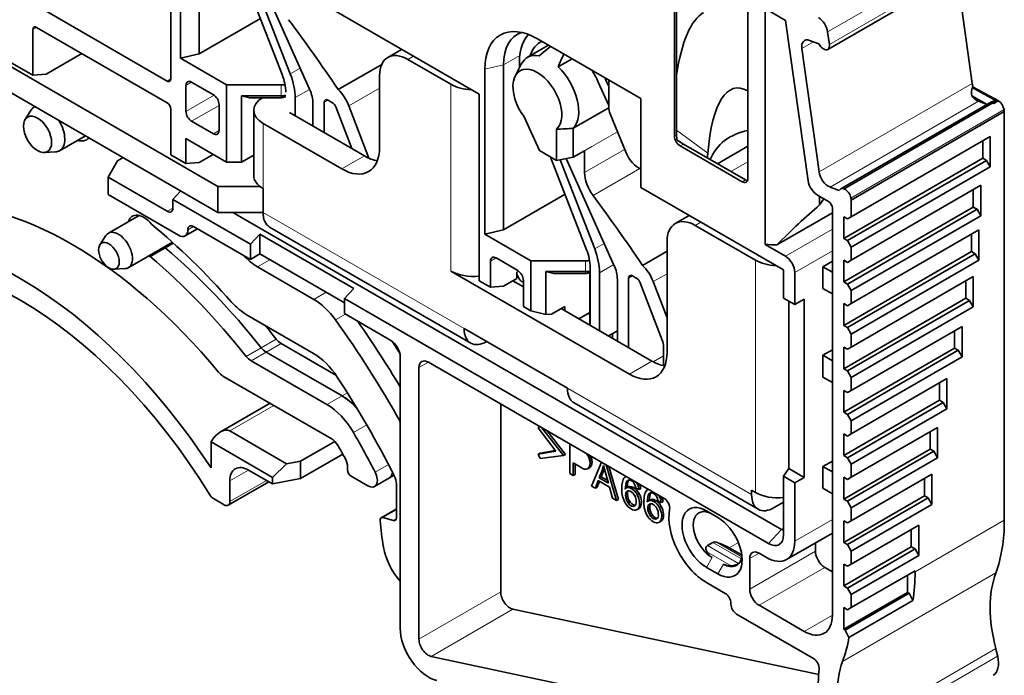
# Model space of a CAD drawing. Header units: millimetres. Extents: x 6 to 292, y 5 to 204.
# Tile 3 of 24: x 42 to 64, y 19 to 34. Entities that reach past the tile are written whole.
import ezdxf

# ---------------------------------------------------------------- set-up
doc = ezdxf.new("R2010")
doc.units = ezdxf.units.MM
doc.layers.add('可见', color=7, linetype='Continuous')
doc.layers.add('相切', color=7, linetype='Continuous')
doc.layers.add('尺寸层', color=5, linetype='Continuous', lineweight=13)

# ---------------------------------------------------------------- blocks, each defined once
blk = doc.blocks.new('SE4')
at = {"layer": '可见', "color": 7, "linetype": 'Continuous', "lineweight": 35}
for p, q in [((45.548, 33.275), (45.548, 36.998)), ((45.972, 33.373), (45.972, 37.096)), ((45.336, 36.778), (45.336, 32.81)), ((36.893, 35.871), (46.397, 30.385)), ((56.706, 31.517), (56.706, 35.821)), ((56.751, 31.543), (56.751, 35.847)), ((60.166, 33.476), (63.624, 35.472)), ((36.893, 35.284), (46.397, 29.797)), ((63.085, 35.161), (63.429, 32.707)), ((47.026, 35.018), (47.846, 32.906)), ((48.03, 32.922), (47.242, 34.952)), ((47.388, 34.98), (48.466, 32.576)), ((58.361, 34.866), (58.361, 30.562)), ((45.251, 32.761), (42.302, 34.463)), ((49.069, 34.328), (52.294, 32.467)), ((58.75, 29.075), (58.75, 34.396)), ((58.75, 34.396), (59.215, 34.128)), ((45.972, 33.373), (47.355, 34.171)), ((59.215, 34.128), (59.723, 30.51)), ((42.218, 32.895), (42.218, 33.924)), ((42.302, 33.973), (45.251, 32.271)), ((60.162, 33.869), (60.202, 33.585)), ((53.859, 33.571), (53.384, 33.297)), ((53.609, 33.716), (55.943, 32.369)), ((59.753, 33.678), (59.962, 33.6)), ((59.962, 33.6), (59.993, 33.558)), ((43.321, 33.385), (42.515, 32.92)), ((45.548, 33.275), (45.972, 33.373)), ((50.545, 33.476), (50.232, 33.295)), ((53.647, 33.333), (53.915, 33.546)), ((59.972, 30.711), (59.581, 33.493)), ((60.088, 33.478), (60.098, 33.474)), ((41.708, 33.189), (42.218, 32.895)), ((46.591, 32.673), (45.548, 33.275)), ((49.109, 32.569), (50.094, 33.137)), ((50.682, 33.251), (51.657, 32.687)), ((52.845, 29.405), (52.845, 33.128)), ((53.245, 33.145), (53.106, 32.871)), ((54.392, 33.264), (54.08, 33.083)), ((42.515, 32.92), (42.218, 32.895)), ((52.421, 29.307), (52.421, 33.03)), ((45.803, 32.736), (46.294, 32.452)), ((50.045, 31.266), (50.045, 32.883)), ((54.984, 32.739), (55.221, 32.211)), ((55.221, 32.638), (55.158, 32.779)), ((55.221, 32.167), (55.221, 32.785)), ((45.675, 32.075), (45.675, 32.663)), ((47.824, 32.673), (46.591, 32.673)), ((46.591, 30.934), (46.591, 32.673)), ((52.294, 32.467), (52.294, 28.254)), ((63.45, 32.626), (63.428, 32.614)), ((63.428, 32.614), (63.987, 32.305)), ((63.45, 32.626), (64.018, 32.312)), ((47.11, 32.385), (46.93, 32.428)), ((46.93, 30.934), (46.93, 32.428)), ((46.93, 32.428), (47.824, 32.428)), ((47.824, 32.385), (47.11, 32.385)), ((47.909, 32.405), (47.927, 32.416)), ((48.14, 31.975), (48.14, 32.386)), ((48.543, 32.251), (48.543, 31.742)), ((48.797, 31.595), (48.797, 32.281)), ((48.983, 32.272), (48.882, 32.33)), ((55.943, 32.369), (55.943, 30.36)), ((63.861, 32.289), (60.462, 30.327)), ((63.421, 32.424), (63.765, 32.234)), ((63.569, 32.306), (63.763, 32.233)), ((63.987, 32.305), (63.892, 32.261)), ((63.963, 32.311), (63.987, 32.305)), ((42.182, 32.108), (42.044, 31.896)), ((42.264, 32.183), (42.251, 32.175)), ((45.336, 32.124), (45.336, 31.095)), ((46.421, 32.232), (46.421, 31.644)), ((47.204, 32.099), (47.204, 30.63)), ((48.009, 32.05), (49.706, 31.07)), ((49.057, 32.179), (49.417, 31.237)), ((49.804, 31.02), (49.352, 32.202)), ((54.421, 31.696), (55.221, 32.158)), ((55.612, 31.139), (55.253, 32.02)), ((64.152, 32.071), (60.694, 30.075)), ((64.152, 32.071), (64.146, 32.116)), ((64.152, 32.071), (64.152, 22.848)), ((46.294, 31.571), (45.803, 31.854)), ((47.415, 31.805), (49.197, 30.777)), ((53.312, 31.953), (53.654, 31.192)), ((54.039, 30.969), (54.039, 31.671)), ((54.421, 31.696), (54.421, 31.043)), ((42.821, 31.188), (43.404, 31.525)), ((45.675, 31.462), (45.675, 30.899)), ((45.675, 31.462), (46.591, 30.934)), ((60.694, 29.697), (63.834, 31.51)), ((63.664, 31.412), (63.664, 31.02)), ((63.834, 31.51), (63.834, 30.824)), ((42.476, 31.149), (42.729, 31.162)), ((53.654, 31.192), (54.039, 30.969)), ((54.421, 31.043), (54.676, 31.189)), ((54.676, 31.189), (54.676, 30.696)), ((58.234, 30.488), (56.833, 31.297)), ((56.905, 31.338), (58.305, 30.529)), ((58.361, 31.291), (57.673, 30.894)), ((44.127, 30.96), (43.915, 30.593)), ((44.254, 31.034), (44.127, 30.96)), ((45.336, 31.095), (45.675, 30.899)), ((45.972, 30.924), (45.675, 30.899)), ((46.29, 31.107), (45.972, 30.924)), ((46.591, 30.934), (46.93, 30.934)), ((47.204, 31.092), (46.93, 30.934)), ((53.908, 31.045), (54.719, 28.955)), ((54.421, 31.043), (54.039, 30.969)), ((54.903, 28.971), (54.121, 30.985)), ((54.261, 31.012), (55.339, 28.608)), ((57.449, 31.024), (57.449, 31.041)), ((60.525, 29.208), (63.664, 31.02)), ((63.749, 30.971), (60.609, 29.159)), ((63.664, 31.02), (63.749, 30.971)), ((63.834, 30.824), (63.749, 30.971)), ((63.834, 30.824), (60.694, 29.012)), ((45.251, 29.821), (43.915, 30.593)), ((43.915, 30.593), (43.915, 30.201)), ((45.557, 30.282), (45.378, 30.091)), ((46.397, 30.385), (47.342, 30.385)), ((46.397, 29.797), (46.397, 30.385)), ((47.415, 29.797), (47.415, 30.336)), ((55.943, 30.36), (59.167, 28.498)), ((60.426, 30.292), (60.217, 30.37)), ((60.448, 30.315), (60.426, 30.292)), ((60.54, 30.324), (60.53, 30.328)), ((60.694, 28.718), (63.622, 30.408)), ((63.452, 30.31), (63.452, 29.918)), ((63.622, 30.408), (63.622, 29.722)), ((43.915, 30.201), (45.506, 29.282)), ((47.129, 29.08), (45.378, 30.091)), ((45.378, 30.091), (45.378, 29.895)), ((52.845, 29.405), (54.234, 30.206)), ((60.185, 30.04), (59.932, 30.187)), ((59.983, 29.966), (59.983, 30.157)), ((59.983, 29.966), (60.079, 30.102)), ((60.694, 30.075), (60.688, 30.12)), ((60.694, 30.075), (60.694, 29.697)), ((47.415, 29.797), (46.397, 29.797)), ((46.736, 29.797), (59.125, 22.644)), ((60.27, 29.893), (60.27, 20.709)), ((60.525, 28.228), (63.452, 29.918)), ((63.537, 29.869), (60.609, 28.179)), ((63.452, 29.918), (63.537, 29.869)), ((63.622, 29.722), (63.537, 29.869)), ((44.616, 29.728), (43.923, 29.328)), ((57.037, 29.728), (56.723, 29.547)), ((59.015, 29.065), (60.27, 29.79)), ((60.525, 29.208), (60.525, 29.697)), ((60.525, 29.697), (60.609, 29.648)), ((60.609, 29.648), (60.694, 29.697)), ((63.622, 29.722), (60.694, 28.032)), ((45.656, 29.267), (45.933, 29.428)), ((45.845, 29.478), (47.129, 28.737)), ((47.564, 29.467), (52.104, 26.846)), ((52.421, 29.307), (52.845, 29.405)), ((57.173, 29.503), (58.531, 28.719)), ((60.694, 27.738), (63.579, 29.404)), ((63.579, 29.404), (63.579, 28.718)), ((43.869, 29.275), (43.731, 29.063)), ((47.129, 29.08), (47.342, 29.307)), ((49.463, 28.082), (47.342, 29.307)), ((47.342, 28.859), (47.342, 29.307)), ((53.464, 28.705), (52.421, 29.307)), ((56.537, 26.637), (56.537, 29.135)), ((60.609, 29.159), (60.525, 29.208)), ((60.694, 29.012), (60.609, 29.159)), ((63.41, 29.306), (63.41, 28.914)), ((44.373, 28.548), (45.369, 29.123)), ((44.866, 28.804), (45.206, 29)), ((45.206, 29), (45.388, 29.105)), ((47.129, 29.08), (47.129, 28.737)), ((55.982, 28.601), (56.537, 28.921)), ((59.209, 28.81), (58.75, 29.075)), ((60.525, 27.248), (63.41, 28.914)), ((60.694, 29.012), (60.694, 28.718)), ((63.41, 28.914), (63.494, 28.865)), ((47.129, 28.737), (47.342, 28.859)), ((49.251, 27.757), (47.342, 28.859)), ((52.548, 28.694), (52.548, 28.107)), ((52.676, 28.768), (53.167, 28.484)), ((53.464, 27.578), (53.464, 28.705)), ((54.697, 28.705), (53.464, 28.705)), ((60.058, 28.572), (60.27, 28.694)), ((60.525, 28.228), (60.525, 28.718)), ((60.525, 28.718), (60.609, 28.669)), ((63.494, 28.865), (60.609, 27.199)), ((60.609, 28.669), (60.694, 28.718)), ((63.579, 28.718), (60.694, 27.052)), ((63.579, 28.718), (63.494, 28.865)), ((44.047, 28.515), (44.3, 28.528)), ((48.562, 27.835), (47.292, 28.568)), ((51.657, 28.474), (55.688, 26.147)), ((53.983, 28.417), (53.803, 28.46)), ((53.803, 27.494), (53.803, 28.46)), ((53.803, 28.46), (54.697, 28.46)), ((54.8, 28.557), (54.8, 27.247)), ((59.167, 28.498), (59.167, 27.862)), ((60.27, 28.45), (60.058, 28.572)), ((60.058, 28.082), (60.058, 28.572)), ((52.294, 28.254), (52.548, 28.107)), ((52.845, 28.131), (53.142, 28.303)), ((53.058, 28.254), (53.294, 28.117)), ((53.142, 28.303), (53.142, 28.45)), ((53.294, 27.676), (53.294, 28.264)), ((54.697, 28.417), (53.983, 28.417)), ((54.782, 28.437), (54.8, 28.448)), ((54.797, 27.249), (54.797, 28.446)), ((55.013, 27.125), (55.013, 28.435)), ((55.416, 28.283), (55.416, 26.892)), ((55.67, 26.745), (55.67, 28.313)), ((55.856, 28.303), (55.755, 28.362)), ((59.422, 27.715), (59.422, 28.442)), ((60.694, 26.758), (63.452, 28.35)), ((63.282, 28.252), (63.282, 27.86)), ((63.452, 28.35), (63.452, 27.664)), ((49.463, 28.082), (49.251, 27.855)), ((52.845, 28.131), (52.548, 28.107)), ((53.27, 28.229), (53.294, 28.215)), ((55.93, 28.211), (56.428, 26.91)), ((56.225, 28.234), (56.537, 27.42)), ((60.058, 28.082), (60.27, 27.96)), ((60.609, 28.179), (60.525, 28.228)), ((60.694, 28.032), (60.609, 28.179)), ((60.694, 28.032), (60.694, 27.738)), ((58.828, 22.326), (49.251, 27.855)), ((49.251, 27.512), (49.251, 27.855)), ((59.167, 27.862), (59.422, 27.715)), ((59.288, 24.016), (59.288, 27.792)), ((59.422, 27.715), (59.634, 27.837)), ((59.634, 27.837), (59.634, 23.816)), ((60.525, 26.268), (63.282, 27.86)), ((63.367, 27.811), (60.609, 26.219)), ((63.282, 27.86), (63.367, 27.811)), ((63.452, 27.664), (63.367, 27.811)), ((53.294, 27.676), (53.464, 27.578)), ((53.464, 27.578), (53.803, 27.494)), ((53.931, 27.504), (54.228, 27.676)), ((54.143, 27.627), (56.197, 26.441)), ((54.228, 27.578), (54.228, 27.676)), ((60.525, 27.248), (60.525, 27.738)), ((60.525, 27.738), (60.609, 27.689)), ((60.609, 27.689), (60.694, 27.738)), ((63.452, 27.664), (60.694, 26.072)), ((47.06, 27.477), (48.553, 26.615)), ((49.251, 27.512), (50.3, 26.906)), ((53.931, 27.504), (53.803, 27.494)), ((54.546, 27.394), (54.797, 27.539)), ((54.758, 27.517), (54.797, 27.494)), ((54.288, 25.829), (51.954, 27.176)), ((55.215, 27.008), (55.416, 27.123)), ((60.609, 27.199), (60.525, 27.248)), ((60.694, 27.052), (60.609, 27.199)), ((60.694, 25.778), (63.197, 27.223)), ((63.028, 27.125), (63.028, 26.734)), ((63.197, 27.223), (63.197, 26.538)), ((55.306, 26.955), (55.306, 27.06)), ((60.694, 27.052), (60.694, 26.758)), ((49.062, 26.125), (47.823, 26.841)), ((56.455, 26.773), (56.455, 26.338)), ((60.058, 26.572), (60.27, 26.694)), ((60.525, 26.268), (60.525, 26.758)), ((60.525, 26.758), (60.609, 26.709)), ((60.525, 25.288), (63.028, 26.734)), ((60.609, 26.709), (60.694, 26.758)), ((63.113, 26.685), (60.609, 25.239)), ((63.028, 26.734), (63.113, 26.685)), ((63.197, 26.538), (63.113, 26.685)), ((49.198, 25.655), (47.484, 26.645)), ((49.198, 25.655), (47.484, 26.645)), ((50.512, 22.595), (50.512, 26.539)), ((60.27, 26.449), (60.058, 26.572)), ((60.058, 26.082), (60.058, 26.572)), ((63.197, 26.538), (60.694, 25.092)), ((48.859, 25.459), (47.144, 26.449)), ((50.936, 20.17), (50.936, 26.294)), ((51.148, 26.416), (56.471, 23.344)), ((60.609, 26.219), (60.525, 26.268)), ((46.51, 26.105), (48.957, 24.692)), ((60.058, 26.082), (60.27, 25.959)), ((60.694, 26.072), (60.609, 26.219)), ((60.694, 26.072), (60.694, 25.778)), ((60.694, 24.798), (62.858, 26.048)), ((62.858, 26.048), (62.858, 25.362)), ((62.688, 25.95), (62.688, 25.558)), ((60.525, 25.288), (60.525, 25.778)), ((60.525, 25.778), (60.609, 25.729)), ((60.609, 25.729), (60.694, 25.778)), ((47.574, 25.49), (46.453, 24.843)), ((52.782, 25.473), (52.782, 21.235)), ((54.437, 25.499), (58.595, 23.098)), ((60.525, 24.309), (62.688, 25.558)), ((62.773, 25.509), (60.609, 24.26)), ((62.858, 25.362), (60.694, 24.113)), ((62.688, 25.558), (62.773, 25.509)), ((62.858, 25.362), (62.773, 25.509)), ((60.609, 25.239), (60.525, 25.288)), ((60.694, 25.092), (60.609, 25.239)), ((53.654, 24.97), (53.628, 24.939)), ((53.628, 24.939), (54.026, 24.41)), ((54.2, 24.31), (53.712, 24.937)), ((60.694, 25.092), (60.694, 24.798)), ((60.694, 23.819), (62.646, 24.945)), ((62.646, 24.945), (62.646, 24.26)), ((46.665, 24.864), (47.946, 24.124)), ((54.242, 24.334), (53.823, 24.872)), ((60.525, 24.309), (60.525, 24.798)), ((60.525, 24.798), (60.609, 24.749)), ((60.609, 24.749), (60.694, 24.798)), ((62.476, 24.847), (62.476, 24.456)), ((47.628, 23.818), (46.241, 24.619)), ((46.241, 24.619), (46.241, 24.029)), ((48.264, 24.186), (49.035, 24.63)), ((54.339, 24.574), (54.339, 23.905)), ((60.525, 23.329), (62.476, 24.456)), ((62.476, 24.456), (62.561, 24.407)), ((48.264, 23.794), (49.215, 24.343)), ((54.026, 24.41), (53.628, 24.34)), ((53.628, 24.34), (53.67, 24.365)), ((53.628, 24.34), (53.67, 24.241)), ((54.014, 24.425), (53.67, 24.365)), ((53.67, 24.241), (54.2, 24.31)), ((54.2, 24.31), (54.242, 24.334)), ((54.734, 24.336), (54.717, 24.356)), ((54.734, 24.336), (54.743, 24.341)), ((54.761, 24.292), (54.734, 24.336)), ((54.761, 24.292), (54.794, 24.311)), ((54.782, 24.241), (54.761, 24.292)), ((54.782, 24.241), (54.825, 24.265)), ((54.796, 24.188), (54.782, 24.241)), ((54.825, 24.265), (54.809, 24.303)), ((54.838, 24.212), (54.825, 24.265)), ((60.609, 24.26), (60.525, 24.309)), ((62.561, 24.407), (60.609, 23.28)), ((60.694, 24.113), (60.609, 24.26)), ((62.646, 24.26), (60.694, 23.133)), ((62.646, 24.26), (62.561, 24.407)), ((47.946, 24.124), (47.628, 23.818)), ((47.946, 24.124), (48.264, 24.186)), ((48.264, 24.186), (48.264, 23.794)), ((49.323, 24.051), (49.323, 23.991)), ((54.419, 23.859), (54.419, 24.143)), ((54.419, 24.143), (54.574, 24.053)), ((54.461, 23.883), (54.461, 24.118)), ((54.751, 24.012), (54.788, 24.06)), ((54.751, 24.012), (54.794, 24.037)), ((54.788, 24.06), (54.8, 24.135)), ((54.788, 24.06), (54.831, 24.084)), ((54.794, 24.037), (54.831, 24.084)), ((54.796, 24.188), (54.838, 24.212)), ((54.8, 24.135), (54.796, 24.188)), ((54.8, 24.135), (54.843, 24.159)), ((54.831, 24.084), (54.843, 24.159)), ((55.055, 24.161), (54.833, 23.62)), ((54.843, 24.159), (54.838, 24.212)), ((55.106, 24.087), (55.074, 23.972)), ((55.149, 23.917), (55.106, 24.087)), ((55.123, 24.021), (55.116, 23.997)), ((55.399, 23.293), (55.162, 24.099)), ((55.441, 23.317), (55.222, 24.065)), ((59.167, 23.841), (59.288, 24.016)), ((59.288, 24.016), (59.634, 23.816)), ((60.058, 24.061), (60.27, 24.184)), ((60.27, 23.939), (60.058, 24.061)), ((60.058, 23.571), (60.058, 24.061)), ((60.694, 24.113), (60.694, 23.819)), ((47.628, 23.671), (47.089, 23.982)), ((47.628, 23.671), (47.628, 23.818)), ((48.264, 23.794), (47.628, 23.671)), ((49.408, 23.844), (49.784, 23.626)), ((49.934, 23.612), (50.274, 23.808)), ((50.274, 23.808), (50.373, 23.865)), ((54.339, 23.905), (54.419, 23.859)), ((54.419, 23.859), (54.461, 23.883)), ((55.074, 23.972), (55.007, 23.806)), ((55.007, 23.806), (55.05, 23.831)), ((55.007, 23.806), (55.213, 23.688)), ((55.116, 23.997), (55.05, 23.831)), ((55.05, 23.831), (55.197, 23.746)), ((55.074, 23.972), (55.116, 23.997)), ((55.213, 23.688), (55.149, 23.917)), ((55.612, 23.84), (55.595, 23.83)), ((59.422, 23.694), (59.167, 23.841)), ((59.167, 23.841), (59.167, 22.522)), ((59.634, 23.816), (59.422, 23.694)), ((60.525, 23.329), (60.525, 23.819)), ((60.525, 23.819), (60.609, 23.77)), ((60.609, 23.77), (60.694, 23.819)), ((60.694, 22.839), (62.519, 23.892)), ((62.349, 23.794), (62.349, 23.402)), ((62.519, 23.892), (62.519, 23.206)), ((46.628, 23.189), (47.545, 23.719)), ((46.665, 23.272), (46.665, 23.737)), ((50.426, 23.671), (50.426, 22.904)), ((54.833, 23.62), (54.918, 23.571)), ((54.918, 23.571), (54.984, 23.744)), ((54.918, 23.571), (54.96, 23.595)), ((54.96, 23.595), (55.011, 23.728)), ((54.984, 23.744), (55.237, 23.598)), ((55.237, 23.598), (55.308, 23.346)), ((55.591, 23.554), (55.612, 23.704)), ((55.62, 23.578), (55.591, 23.554)), ((55.612, 23.704), (55.636, 23.74)), ((55.612, 23.704), (55.654, 23.728)), ((55.62, 23.578), (55.663, 23.603)), ((55.656, 23.587), (55.62, 23.578)), ((55.634, 23.586), (55.654, 23.728)), ((55.636, 23.74), (55.667, 23.758)), ((55.636, 23.74), (55.667, 23.758)), ((55.654, 23.728), (55.674, 23.758)), ((55.656, 23.587), (55.699, 23.611)), ((55.696, 23.581), (55.656, 23.587)), ((55.699, 23.611), (55.663, 23.603)), ((55.667, 23.758), (55.696, 23.758)), ((55.696, 23.758), (55.729, 23.745)), ((55.696, 23.581), (55.739, 23.605)), ((55.738, 23.562), (55.696, 23.581)), ((55.739, 23.605), (55.699, 23.611)), ((55.738, 23.562), (55.78, 23.587)), ((55.78, 23.587), (55.739, 23.605)), ((55.804, 23.665), (55.82, 23.626)), ((55.82, 23.626), (55.832, 23.576)), ((55.832, 23.576), (55.906, 23.54)), ((55.851, 23.699), (55.848, 23.703)), ((55.851, 23.699), (55.853, 23.7)), ((55.887, 23.623), (55.851, 23.699)), ((55.887, 23.623), (55.93, 23.648)), ((55.906, 23.54), (55.887, 23.623)), ((55.93, 23.648), (55.924, 23.659)), ((55.948, 23.564), (55.93, 23.648)), ((59.422, 22.375), (59.422, 23.694)), ((60.058, 23.571), (60.27, 23.449)), ((55.308, 23.346), (55.399, 23.293)), ((55.602, 23.414), (55.645, 23.438)), ((55.602, 23.414), (55.606, 23.368)), ((55.606, 23.368), (55.649, 23.393)), ((55.606, 23.368), (55.619, 23.32)), ((55.619, 23.32), (55.661, 23.344)), ((55.644, 23.438), (55.649, 23.393)), ((55.649, 23.393), (55.661, 23.344)), ((55.661, 23.344), (55.68, 23.297)), ((55.864, 23.426), (55.907, 23.451)), ((55.906, 23.54), (55.948, 23.564)), ((56.091, 23.266), (56.112, 23.415)), ((56.112, 23.551), (56.095, 23.541)), ((56.112, 23.415), (56.136, 23.451)), ((56.112, 23.415), (56.154, 23.439)), ((56.134, 23.297), (56.154, 23.439)), ((56.136, 23.451), (56.167, 23.469)), ((56.136, 23.451), (56.168, 23.469)), ((56.154, 23.439), (56.174, 23.469)), ((56.167, 23.469), (56.196, 23.47)), ((56.196, 23.47), (56.23, 23.456)), ((56.304, 23.377), (56.32, 23.337)), ((56.351, 23.41), (56.348, 23.415)), ((56.351, 23.41), (56.353, 23.411)), ((56.388, 23.334), (56.351, 23.41)), ((56.388, 23.334), (56.43, 23.359)), ((56.43, 23.359), (56.424, 23.37)), ((56.448, 23.275), (56.43, 23.359)), ((58.446, 23.526), (58.446, 23.428)), ((58.446, 23.526), (58.531, 23.477)), ((60.525, 22.349), (62.349, 23.402)), ((62.434, 23.353), (60.609, 22.3)), ((62.349, 23.402), (62.434, 23.353)), ((62.519, 23.206), (62.434, 23.353)), ((46.298, 23.337), (46.538, 23.198)), ((55.399, 23.293), (55.441, 23.317)), ((55.619, 23.32), (55.638, 23.273)), ((55.638, 23.273), (55.68, 23.297)), ((55.638, 23.273), (55.664, 23.232)), ((55.664, 23.232), (55.707, 23.256)), ((55.68, 23.297), (55.707, 23.256)), ((55.863, 23.092), (55.892, 23.125)), ((55.892, 23.125), (55.934, 23.149)), ((55.905, 23.116), (55.934, 23.149)), ((56.121, 23.289), (56.091, 23.266)), ((56.102, 23.125), (56.145, 23.149)), ((56.102, 23.125), (56.106, 23.079)), ((56.121, 23.289), (56.163, 23.314)), ((56.157, 23.298), (56.121, 23.289)), ((56.145, 23.15), (56.149, 23.104)), ((56.157, 23.298), (56.199, 23.322)), ((56.197, 23.292), (56.157, 23.298)), ((56.199, 23.322), (56.163, 23.314)), ((56.197, 23.292), (56.239, 23.316)), ((56.238, 23.274), (56.197, 23.292)), ((56.239, 23.316), (56.199, 23.322)), ((56.238, 23.274), (56.28, 23.298)), ((56.28, 23.298), (56.239, 23.316)), ((56.32, 23.337), (56.332, 23.287)), ((56.332, 23.287), (56.406, 23.251)), ((56.364, 23.137), (56.407, 23.162)), ((56.406, 23.251), (56.388, 23.334)), ((56.406, 23.251), (56.448, 23.275)), ((58.955, 23.134), (59.167, 23.257)), ((60.609, 23.28), (60.525, 23.329)), ((60.694, 23.133), (60.609, 23.28)), ((62.519, 23.206), (60.694, 22.153)), ((60.694, 23.133), (60.694, 22.839)), ((50.422, 23.103), (50.083, 22.907)), ((50.121, 22.911), (50.363, 22.846)), ((50.426, 23.106), (50.422, 23.103)), ((55.824, 23.077), (55.863, 23.092)), ((55.863, 23.092), (55.905, 23.116)), ((56.107, 23.079), (56.149, 23.104)), ((56.107, 23.079), (56.119, 23.031)), ((56.119, 23.031), (56.161, 23.055)), ((56.119, 23.031), (56.138, 22.984)), ((56.138, 22.984), (56.181, 23.008)), ((56.138, 22.984), (56.164, 22.943)), ((56.149, 23.104), (56.161, 23.055)), ((56.161, 23.055), (56.181, 23.008)), ((56.164, 22.943), (56.207, 22.967)), ((56.181, 23.008), (56.207, 22.967)), ((57.427, 23.061), (57.682, 22.914)), ((56.324, 22.789), (56.363, 22.803)), ((56.363, 22.803), (56.392, 22.836)), ((56.363, 22.803), (56.405, 22.828)), ((56.392, 22.836), (56.434, 22.861)), ((56.405, 22.828), (56.434, 22.861)), ((60.525, 22.349), (60.525, 22.839)), ((60.525, 22.839), (60.609, 22.79)), ((60.609, 22.79), (60.694, 22.839)), ((60.694, 21.859), (62.222, 22.741)), ((62.222, 22.741), (62.222, 22.055)), ((50.512, 22.595), (50.512, 20.881)), ((59.235, 21.963), (60.27, 22.56)), ((62.052, 22.643), (62.052, 22.251)), ((57.448, 22.277), (57.573, 22.349)), ((59.888, 22.34), (59.888, 22.154)), ((60.609, 22.3), (60.525, 22.349)), ((60.525, 21.369), (62.052, 22.251)), ((60.694, 22.153), (60.609, 22.3)), ((62.052, 22.251), (62.137, 22.202)), ((57.941, 22.23), (58.195, 22.083)), ((58.615, 22.105), (58.785, 22.007)), ((62.137, 22.202), (60.609, 21.32)), ((60.694, 22.153), (60.694, 21.859)), ((62.222, 22.055), (60.694, 21.173)), ((62.137, 22.202), (62.222, 22.055)), ((57.682, 21.64), (57.427, 21.787)), ((58.149, 21.872), (58.17, 21.884)), ((58.403, 21.297), (58.403, 21.983)), ((60.1, 21.787), (60.27, 21.689)), ((60.525, 21.369), (60.525, 21.859)), ((60.525, 21.859), (60.609, 21.81)), ((60.609, 21.81), (60.694, 21.859)), ((60.694, 20.879), (62.137, 21.712)), ((61.967, 21.614), (61.967, 21.222)), ((62.137, 21.712), (62.137, 21.685)), ((57.427, 21.444), (57.852, 21.199)), ((60.609, 21.32), (60.525, 21.369)), ((60.525, 20.389), (61.967, 21.222)), ((62.002, 21.202), (60.56, 20.369)), ((60.694, 21.173), (60.609, 21.32)), ((60.694, 21.173), (60.694, 20.879)), ((61.967, 21.222), (62.002, 21.202)), ((62.086, 21.039), (62.002, 21.202)), ((57.979, 20.979), (57.979, 20.954)), ((59.634, 20.342), (58.615, 20.93)), ((62.086, 21.039), (60.643, 20.206)), ((50.512, 20.415), (50.512, 20.881)), ((53.058, 20.843), (59.961, 19.371)), ((58.106, 20.734), (59.846, 19.729)), ((60.525, 20.389), (60.525, 20.879)), ((60.525, 20.879), (60.609, 20.83)), ((60.609, 20.83), (60.694, 20.879)), ((60.56, 20.369), (60.525, 20.389)), ((60.643, 20.206), (60.56, 20.369)), ((59.934, 17.918), (51.212, 19.777))]:
    blk.add_line(p, q, dxfattribs=at)
for centre, radius, start, end in [((59.374, 30.941), 5.711, 154.8146, 157.9678), ((63.843, 32.502), 0.43, 164.9117, 190.4287), ((52.535, 57.794), 26.166, 273.2964, 274.1342), ((57.366, 31.55), 0.615, 180.7256, 191.3856), ((54.905, 31.342), 2.561, 353.2467, 355.2451), ((57.619, 22.244), 0.116, 65.8252, 113.7196), ((57.956, 22.207), 0.387, 274.0508, 300.0373)]:
    blk.add_arc(centre, radius, start, end, dxfattribs=at)
for centre, major_axis, ratio, start_param, end_param in [((59.06, 26.916), (-1.555, 7.444), 0.245579, 0.080575, 0.589799), ((39.073, 23.7), (-11.445, 19.824), 0.57735, 4.828976, 4.914104), ((59.953, 33.947), (0.15, -0.26), 0.57735, 0.959931, 2.356194), ((42.302, 33.875), (0.06, -0.104), 0.57735, 2.356194, 3.926991), ((53.609, 32.344), (0.84, -1.455), 0.57735, 2.356194, 3.926991), ((53.906, 32.516), (0.75, -1.299), 0.57735, 3.01804, 3.926991), ((54.277, 32.576), (0.76, -1.317), 0.57735, 3.292973, 4.028926), ((54.277, 32.576), (0.61, -1.057), 0.57735, 3.067926, 3.640646), ((59.79, 33.415), (0.15, -0.26), 0.57735, 2.530727, 4.101524), ((60.076, 33.632), (-0.09, 0.156), 0.57735, 2.530727, 4.101524), ((50.682, 32.516), (0.45, -0.779), 0.57735, 2.356194, 3.926991), ((53.864, 32.465), (0.48, -0.831), 0.57735, 2.680658, 3.50296), ((60.066, 33.636), (0.09, -0.156), 0.57735, 4.886922, 5.497787), ((60.066, 33.636), (0.09, -0.156), 0.57735, -0.785098, -0.610965), ((47.32, 32.859), (0.43, -0.744), 0.57735, 0.785398, 1.308997), ((47.32, 32.859), (0.58, -1.004), 0.57735, 0.785398, 1.308997), ((53.609, 32.318), (0.39, -0.675), 0.57735, 0.109206, 4.929917), ((53.864, 32.465), (-0.48, 0.831), 0.57735, 3.319756, 5.173324), ((54.277, 32.576), (0.61, -1.057), 0.57735, 1.396263, 1.644463), ((45.251, 32.859), (-0.06, 0.104), 0.57735, 2.356194, 3.926991), ((45.803, 32.589), (0.09, -0.156), 0.57735, 2.356194, 3.926991), ((47.824, 32.846), (0.3, 0), 0.57735, 4.712389, 5.00484), ((52.167, 32.981), (0.72, 0), 0.57735, 3.926991, 4.649725), ((54.277, 32.576), (0.76, -1.317), 0.57735, 1.396263, 1.438689), ((59.231, 27.015), (1.166, -5.583), 0.245579, 2.941064, 3.833997), ((63.638, 32.629), (-0.15, 0.26), 0.57735, 0.959931, 1.261851), ((48.118, 32.496), (0.3, -0.52), 0.57735, 0.785398, 1.395532), ((48.983, 32.174), (-0.3, 0.52), 0.57735, 4.442464, 5.196192), ((45.251, 32.173), (-0.06, 0.104), 0.57735, 3.926991, 5.497787), ((46.294, 32.305), (-0.09, 0.156), 0.57735, 3.926991, 5.497787), ((47.924, 32.099), (0.72, 0), 0.57735, 2.383991, 3.926991), ((47.824, 32.601), (-0.3, 0), 0.57735, 1.570796, 1.921441), ((47.824, 32.454), (0.12, 0), 0.57735, 4.712389, 5.497787), ((48.882, 32.232), (0.06, -0.104), 0.57735, 2.356194, 3.926991), ((48.983, 32.174), (-0.06, 0.104), 0.57735, 4.442464, 5.497787), ((63.532, 32.568), (0.15, -0.26), 0.57735, 4.94507, 5.497787), ((63.532, 32.568), (0.15, -0.26), 0.57735, -0.785347, -0.610919), ((63.859, 32.08), (0.125, 0.222), 0.571273, 0.158933, 0.769799), ((64.02, 32.163), (0.09, -0.156), 0.57735, 0.959931, 2.377138), ((42.536, 31.682), (0.285, -0.494), 0.57735, 3.094475, 3.428349), ((45.803, 32.001), (0.09, -0.156), 0.57735, 3.926991, 5.497787), ((55.433, 32.044), (-0.15, 0.26), 0.57735, 0.785398, 1.337651), ((42.536, 31.682), (0.285, -0.494), 0.57735, 0, 1.617914), ((46.294, 31.718), (-0.09, 0.156), 0.57735, 2.356194, 3.926991), ((59.231, 30.029), (1.587, -1.194), 0.711531, 2.566487, 3.332258), ((43.109, 32.012), (0.33, -0.572), 0.57735, 5.754828, 6.439376), ((56.833, 31.444), (0.09, -0.156), 0.57735, 3.926991, 5.497787), ((56.798, 31.423), (0.166, -0.112), 0.075137, 4.548713, 5.461147), ((42.536, 31.682), (0.285, -0.494), 0.57735, 5.996429, 6.283185), ((49.197, 31.756), (-0.6, 1.039), 0.57735, 2.356194, 3.926991), ((55.881, 31.176), (-0.223, 0.387), 0.57735, 1.337651, 2.55185), ((49.706, 32.05), (-0.6, 1.039), 0.57735, 2.356194, 2.703444), ((55.1, 30.451), (0.3, -0.52), 0.57735, 3.926991, 4.914104), ((60.18, 30.633), (0.15, -0.26), 0.57735, 4.101524, 5.67232), ((47.924, 30.63), (0.72, 0), 0.57735, 3.141593, 3.926991), ((58.234, 30.635), (-0.09, 0.156), 0.57735, 2.356194, 3.926991), ((58.198, 30.615), (-0.166, 0.112), 0.075137, -3.963631, -3.524314), ((59.932, 30.432), (0.15, -0.26), 0.57735, 4.101524, 5.497787), ((60.552, 30.171), (0.09, -0.156), 0.57735, 2.530727, 3.316126), ((60.563, 30.167), (-0.09, 0.156), 0.57735, 4.101524, 5.67232), ((43.109, 21.136), (-4.86, 8.418), 0.57735, 4.997085, 5.99849), ((45.946, 19.732), (-11.445, 19.824), 0.57735, 4.828976, 4.914104), ((60.185, 29.942), (-0.06, 0.104), 0.57735, 3.926991, 5.497787), ((41.921, 20.476), (-4.8, 8.314), 0.57735, 4.808132, 6.161531), ((45.251, 29.968), (-0.09, 0.156), 0.57735, 2.356194, 3.926991), ((47.924, 30.091), (0.36, 0.624), 0.57735, 2.356194, 3.141593), ((59.06, 27.943), (2.695, 2.947), 0.201906, 1.012469, 1.369608), ((44.721, 29.269), (0.255, -0.442), 0.57735, 1.854123, 3.63155), ((57.173, 28.768), (0.45, -0.779), 0.57735, 2.356194, 3.926991), ((41.921, 20.475), (-4.5, 7.794), 0.57735, 4.757926, 6.237648), ((44.148, 28.938), (0.225, -0.39), 0.57735, 0, 3.428349), ((43.109, 21.136), (-5.91, 10.236), 0.57735, 5.054218, 5.28247), ((45.506, 29.527), (-0.15, 0.26), 0.57735, 2.356194, 3.926991), ((45.845, 29.331), (0.09, -0.156), 0.57735, 2.356194, 3.926991), ((45.06, 29.465), (0.255, -0.442), 0.57735, -0.489957, -0.370221), ((45.06, 29.465), (0.255, -0.442), 0.57735, -0.489957, -0.370221), ((43.448, 21.332), (-5.46, 9.457), 0.57735, 4.96415, 5.268145), ((43.448, 21.332), (-5.46, 9.457), 0.57735, 4.96415, 5.268145), ((54.193, 28.908), (0.43, -0.744), 0.57735, 0.785398, 1.308997), ((54.193, 28.908), (0.58, -1.004), 0.57735, 0.785398, 1.308997), ((59.06, 30.659), (-2.761, 0), 0.57735, 1.458449, 1.554716), ((44.721, 29.269), (0.255, -0.442), 0.57735, -0.489957, -0.370221), ((43.109, 21.136), (-5.46, 9.457), 0.57735, 4.96415, 5.268145), ((47.292, 29.548), (0.6, -1.039), 0.57735, 5.104559, 5.497787), ((52.676, 28.621), (0.09, -0.156), 0.57735, 2.356194, 3.926991), ((54.697, 28.878), (0.3, 0), 0.57735, 4.712389, 5.015121), ((59.04, 29.013), (0.72, 0), 0.57735, 3.926991, 4.649725), ((59.209, 28.565), (-0.15, 0.26), 0.57735, 3.926991, 5.497787), ((44.148, 28.938), (0.225, -0.39), 0.57735, 5.996429, 6.283185), ((52.167, 28.768), (-0.72, 0), 0.57735, 0.785398, 1.748507), ((53.167, 28.337), (-0.09, 0.156), 0.57735, 3.926991, 5.497787), ((54.697, 28.633), (-0.3, 0), 0.57735, 1.570796, 1.921441), ((54.991, 28.528), (0.3, -0.52), 0.57735, 0.785398, 1.395532), ((55.856, 28.206), (0.3, -0.52), 0.57735, 1.300872, 2.054602), ((53.27, 28.376), (0.09, -0.156), 0.57735, 3.926991, 5.497787), ((54.697, 28.486), (0.12, 0), 0.57735, 4.712389, 5.497787), ((55.755, 28.264), (0.06, -0.104), 0.57735, 2.356194, 3.926991), ((55.856, 28.206), (-0.06, 0.104), 0.57735, 4.442464, 5.497787), ((48.562, 26.855), (-0.6, 1.039), 0.57735, 4.880264, 5.497787), ((47.06, 28.457), (0.6, -1.039), 0.57735, 5.054218, 5.497787), ((48.902, 27.051), (-0.6, 1.039), 0.57735, -1.209516, -1.171662), ((48.902, 27.051), (-0.6, 1.039), 0.57735, -1.209516, -1.171662), ((43.109, 21.136), (7.26, -12.575), 0.57735, 1.550843, 1.738672), ((43.787, 21.528), (-5.46, 9.457), 0.57735, -1.319036, -1.28218), ((43.448, 21.332), (7.26, -12.575), 0.57735, 1.597442, 1.719101), ((43.448, 21.332), (7.26, -12.575), 0.57735, 1.597442, 1.719101), ((52.464, 27.47), (0.36, 0.624), 0.57735, 2.356194, 3.926991), ((47.823, 27.086), (0.15, -0.26), 0.57735, 4.96415, 5.497787), ((50.3, 26.661), (-0.15, 0.26), 0.57735, 3.926991, 5.497787), ((56.243, 26.896), (0.15, -0.26), 0.57735, 0.785398, 1.300872), ((47.484, 26.89), (0.15, -0.26), 0.57735, 4.96415, 5.497787), ((47.484, 26.89), (0.15, -0.26), 0.57735, 4.96415, 5.497787), ((43.787, 21.528), (7.26, -12.575), 0.57735, -4.639858, -4.618104), ((47.144, 26.694), (0.15, -0.26), 0.57735, 4.96415, 5.497787), ((48.553, 25.636), (-0.6, 1.039), 0.57735, 4.809409, 5.497787), ((55.688, 27.127), (-0.6, 1.039), 0.57735, 2.356194, 3.926991), ((51.148, 26.171), (0.15, -0.26), 0.57735, 2.356194, 3.926991), ((56.197, 27.421), (-0.6, 1.039), 0.57735, 2.356194, 2.703444), ((46.51, 26.35), (0.15, -0.26), 0.57735, 4.997085, 5.497787), ((43.109, 21.136), (6.66, -11.535), 0.57735, 1.474525, 1.667816), ((54.797, 26.122), (0.36, 0.624), 0.57735, 2.356194, 3.141593), ((49.198, 24.675), (-0.6, 1.039), 0.57735, 5.095639, 5.497787), ((49.198, 24.675), (-0.6, 1.039), 0.57735, 5.100585, 5.497787), ((48.859, 24.479), (-0.6, 1.039), 0.57735, 4.714125, 5.497787), ((46.453, 24.497), (-0.212, -0.367), 0.57735, 3.141593, 4.712389), ((48.957, 24.447), (0.15, -0.26), 0.57735, 1.565861, 2.356194), ((43.109, 21.136), (6.36, -11.016), 0.57735, 1.492665, 1.572532), ((43.109, 21.136), (5.97, -10.34), 0.57735, 1.538921, 1.565861), ((49.111, 24.174), (0.15, -0.26), 0.57735, 0.785398, 1.538921), ((47.089, 23.492), (0.3, -0.52), 0.57735, 2.356194, 3.926991), ((54.609, 24.268), (0.146, -0.254), 0.57735, 5.326125, 6.253941), ((49.408, 23.942), (-0.06, 0.104), 0.57735, 0.785398, 2.356194), ((49.784, 23.871), (-0.15, 0.26), 0.57735, 2.356194, 4.634257), ((50.124, 24.067), (-0.15, 0.26), 0.57735, 3.141593, 3.898627), ((50.124, 24.067), (-0.15, 0.26), 0.57735, 3.141593, 3.898627), ((50.214, 23.794), (0.15, -0.26), 0.57735, 0.785398, 1.474525), ((55.921, 23.368), (-0.287, 0.497), 0.57735, 0.206513, 0.866735), ((55.727, 23.601), (0.132, -0.229), 0.57735, 3.006542, 3.247297), ((55.73, 23.629), (-0.071, 0.123), 0.57735, 4.678538, 5.507644), ((55.782, 23.389), (0.12, -0.209), 0.57735, 1.53192, 2.365318), ((46.298, 23.484), (0.09, -0.156), 0.57735, 4.757926, 5.497787), ((55.816, 23.342), (-0.214, 0.37), 0.57735, 0.644716, 1.435229), ((55.729, 23.348), (-0.09, 0.156), 0.57735, 0.02089, 0.838764), ((55.722, 23.361), (0.082, -0.143), 0.57735, 1.54278, 3.170427), ((55.771, 23.373), (-0.09, 0.156), 0.57735, 0.241205, 0.838764), ((55.739, 23.365), (0.12, -0.209), 0.57735, 1.53192, 2.365318), ((55.7, 23.362), (0.099, -0.172), 0.57735, 0.73069, 1.490841), ((55.693, 23.358), (0.158, -0.274), 0.57735, 0.306505, 1.48637), ((55.736, 23.383), (0.158, -0.274), 0.57735, 0.306505, 1.48637), ((56.422, 23.079), (-0.287, 0.497), 0.57735, 0.206508, 0.866754), ((56.228, 23.312), (0.132, -0.229), 0.57735, 3.006525, 3.24727), ((56.231, 23.34), (-0.071, 0.123), 0.57735, 4.678549, 5.507626), ((56.471, 23.197), (-0.09, 0.156), 0.57735, 3.730068, 5.497787), ((58.955, 23.722), (0.36, 0.624), 0.57735, 2.356194, 3.926991), ((59.04, 23.771), (-0.72, 0), 0.57735, 0.785398, 1.748507), ((46.538, 23.345), (-0.09, 0.156), 0.57735, 2.356194, 3.926991), ((55.726, 23.333), (-0.14, 0.243), 0.57735, 1.499008, 2.875765), ((55.724, 23.299), (-0.076, 0.131), 0.57735, 1.758105, 3.228673), ((55.767, 23.323), (-0.076, 0.131), 0.57735, 1.758105, 2.871904), ((55.698, 23.341), (0.101, -0.174), 0.57735, 0.077254, 0.859941), ((56.316, 23.053), (-0.214, 0.37), 0.57735, 0.644702, 1.435242), ((56.229, 23.06), (-0.09, 0.156), 0.57735, 0.020895, 0.838722), ((56.222, 23.073), (0.082, -0.143), 0.57735, 1.542775, 3.170445), ((56.272, 23.084), (-0.09, 0.156), 0.57735, 0.241193, 0.838722), ((56.239, 23.076), (0.12, -0.209), 0.57735, 1.53192, 2.365318), ((56.282, 23.101), (0.12, -0.209), 0.57735, 1.53192, 2.365318), ((56.194, 23.07), (0.158, -0.274), 0.57735, 0.306505, 1.48637), ((56.236, 23.094), (0.158, -0.274), 0.57735, 0.306505, 1.48637), ((57.427, 22.424), (0.39, -0.675), 0.57735, 2.356194, 5.497787), ((57.555, 22.497), (0.3, -0.52), 0.57735, 2.356194, 5.497787), ((50.143, 22.803), (0.06, -0.104), 0.57735, 2.617994, 4.017573), ((50.341, 22.953), (-0.06, 0.104), 0.57735, 2.617994, 3.926991), ((50.482, 22.999), (0.06, -0.104), 0.57735, 3.072237, 3.141593), ((50.482, 22.999), (0.06, -0.104), 0.57735, 3.072237, 3.141593), ((56.226, 23.044), (-0.14, 0.243), 0.57735, 1.499006, 2.875775), ((56.225, 23.01), (-0.076, 0.131), 0.57735, 1.758129, 3.228649), ((56.267, 23.035), (-0.076, 0.131), 0.57735, 1.758129, 2.871862), ((56.2, 23.073), (0.099, -0.172), 0.57735, 0.730678, 1.490883), ((56.199, 23.052), (0.101, -0.174), 0.57735, 0.07735, 0.859845), ((57.427, 22.424), (-0.6, 1.039), 0.57735, 0.588476, 2.356194), ((57.682, 22.277), (-0.39, 0.675), 0.57735, 2.356194, 5.497787), ((53.988, 20.987), (-2.79, 4.832), 0.57735, 0.875981, 1.000352), ((60.758, 24.808), (2.4, -4.157), 0.57735, 0.447327, 0.785398), ((58.828, 22.718), (-0.24, 0.416), 0.57735, 2.356194, 3.926991), ((59.125, 22.889), (-0.15, 0.26), 0.57735, -3.926991, -3.725633), ((50.796, 22.025), (-0.48, 0.831), 0.57735, 1.000352, 1.924626), ((57.206, 22.296), (0.848, -0.187), 0.201906, 0.568139, 1.041229), ((58.785, 22.742), (-0.45, 0.779), 0.57735, 2.356194, 3.926991), ((57.979, 22.742), (-0.424, -0.735), 0.57735, 5.928972, 6.283185), ((57.809, 22.35), (-0.3, 0.52), 0.57735, 2.356194, 3.786395), ((57.46, 22.149), (0.848, -0.187), 0.201906, 0.489132, 0.568139), ((58.615, 21.86), (0.15, -0.26), 0.57735, 2.356194, 3.926991), ((60.1, 22.032), (-0.15, 0.26), 0.57735, 0.785398, 2.356194), ((58.234, 22.595), (-0.424, -0.735), 0.57735, 0, 0.354419), ((58.743, 23.645), (2.4, -4.157), 0.57735, 0.612148, 0.785398), ((66.061, 19.593), (-1.575, 2.728), 0.57735, 0.447327, 1.123469), ((52.994, 21.113), (-0.15, 0.26), 0.57735, 0.785398, 2.661731), ((57.852, 21.052), (-0.09, 0.156), 0.57735, 3.926991, 5.497787), ((58.615, 21.175), (0.15, -0.26), 0.57735, 3.926991, 5.497787), ((58.106, 20.881), (0.09, -0.156), 0.57735, 3.926991, 5.497787), ((59.634, 21.077), (-0.45, 0.779), 0.57735, 2.356194, 3.926991), ((51.148, 20.047), (-0.45, 0.779), 0.57735, 0.785398, 2.661731), ((51.148, 20.047), (0.15, -0.26), 0.57735, 3.926991, 5.803323), ((57.3, 22.812), (2.4, -4.157), 0.57735, 0.447327, 0.612148), ((60.758, 20.502), (2.4, -4.157), 0.57735, 1.083545, 1.123469), ((59.846, 19.583), (-0.09, 0.156), 0.57735, 3.804141, 5.497787), ((62.603, 17.597), (-1.575, 2.728), 0.57735, 0.447327, 1.123469), ((63.597, 19.871), (-0.3, 0.52), 0.57735, 3.141593, 4.225138), ((62.603, 17.597), (-1.875, 3.248), 0.57735, 0.662548, 1.088376)]:
    blk.add_ellipse(centre, major_axis=major_axis, ratio=ratio, start_param=start_param, end_param=end_param, dxfattribs=at)
for centre, major_axis in [((42.324, 31.559), (-0.225, 0.39)), ((43.936, 28.816), (-0.165, 0.286))]:
    blk.add_ellipse(centre, major_axis=major_axis, ratio=0.57735, dxfattribs=at)
blk.add_open_spline([(57.449, 31.041), (57.441, 31.041), (57.434, 31.04), (57.428, 31.038)], degree=3, dxfattribs=at)
blk.add_open_spline([(57.448, 22.277), (57.425, 22.264), (57.415, 22.239), (57.413, 22.188), (57.422, 22.162), (57.434, 22.138)], degree=3, knots=[0, 0, 0, 0, 0.5, 0.5, 1, 1, 1, 1], dxfattribs=at)
at = {"layer": '相切', "color": 7, "linetype": 'Continuous', "lineweight": 13}
for p, q in [((60.162, 33.869), (63.62, 35.865)), ((60.202, 33.585), (63.659, 35.581)), ((42.302, 33.973), (42.218, 33.924)), ((59.581, 33.493), (59.843, 33.644)), ((50.682, 33.251), (50.809, 33.324)), ((52.845, 33.128), (52.421, 33.03)), ((53.21, 33.338), (52.845, 33.128)), ((48.03, 32.922), (48.253, 33.051)), ((45.336, 32.81), (45.251, 32.761)), ((45.803, 32.736), (45.675, 32.663)), ((51.657, 32.687), (51.657, 28.474)), ((55.158, 32.779), (55.195, 32.8)), ((63.429, 32.707), (59.972, 30.711)), ((47.824, 32.428), (47.824, 32.673)), ((48.467, 32.574), (48.14, 32.386)), ((50.045, 32.602), (49.352, 32.202)), ((45.675, 32.075), (46.311, 32.442)), ((47.824, 32.428), (47.824, 32.385)), ((48.882, 32.33), (48.797, 32.281)), ((63.569, 32.306), (60.217, 30.37)), ((60.53, 30.328), (63.963, 32.311)), ((63.892, 32.259), (60.54, 30.324)), ((63.902, 32.255), (63.893, 32.259)), ((63.912, 32.25), (63.902, 32.255)), ((64.018, 32.312), (63.912, 32.25)), ((46.421, 32.211), (45.803, 31.854)), ((64.146, 32.116), (60.688, 30.12)), ((47.415, 30.336), (47.415, 31.805)), ((46.294, 31.571), (46.421, 31.644)), ((54.842, 31.286), (55.417, 31.617)), ((56.751, 31.653), (57.458, 31.13)), ((56.706, 31.517), (56.751, 31.543)), ((54.676, 31.189), (54.842, 31.286)), ((54.676, 30.696), (55.58, 31.218)), ((56.905, 31.338), (56.833, 31.297)), ((49.197, 30.777), (49.706, 31.07)), ((58.361, 30.941), (57.977, 30.719)), ((55.925, 30.789), (54.866, 30.177)), ((58.305, 30.529), (58.234, 30.488)), ((45.251, 29.821), (45.378, 29.895)), ((51.954, 27.176), (47.415, 29.797)), ((57.173, 29.503), (57.3, 29.576)), ((45.845, 29.478), (45.718, 29.405)), ((60.27, 29.422), (59.209, 28.81)), ((54.903, 28.971), (55.12, 29.096)), ((60.27, 28.932), (59.422, 28.442)), ((47.292, 28.568), (47.569, 28.728)), ((52.676, 28.768), (52.548, 28.694)), ((54.697, 28.46), (54.697, 28.705)), ((58.531, 28.719), (58.531, 23.477)), ((53.142, 28.45), (53.184, 28.473)), ((54.697, 28.46), (54.697, 28.417)), ((55.334, 28.62), (55.013, 28.435)), ((53.294, 28.243), (53.27, 28.229)), ((55.755, 28.362), (55.67, 28.313)), ((56.537, 28.414), (56.225, 28.234)), ((48.562, 27.835), (48.839, 27.995)), ((49.053, 27.37), (49.275, 27.498)), ((47.376, 26.741), (47.715, 26.937)), ((47.036, 26.545), (47.376, 26.741)), ((47.484, 26.645), (47.823, 26.841)), ((47.144, 26.449), (47.484, 26.645)), ((56.222, 26.427), (56.455, 26.562)), ((51.148, 26.416), (50.936, 26.294)), ((55.688, 26.147), (56.197, 26.441)), ((56.455, 26.366), (56.422, 26.346)), ((58.446, 23.428), (54.288, 25.829)), ((48.859, 25.459), (49.198, 25.655)), ((49.198, 25.655), (49.32, 25.726)), ((47.662, 25.44), (46.665, 24.864)), ((49.458, 24.828), (49.758, 25.001)), ((49.946, 23.937), (50.246, 24.111)), ((47.089, 23.982), (46.665, 23.737)), ((46.665, 23.272), (47.492, 23.75)), ((50.121, 22.911), (50.426, 23.087)), ((50.363, 22.846), (50.423, 22.88)), ((59.422, 22.375), (60.27, 22.865)), ((64.152, 22.848), (62.137, 21.685)), ((59.125, 22.644), (58.828, 22.326)), ((59.167, 22.669), (59.125, 22.644)), ((58.149, 21.872), (57.448, 22.277)), ((57.573, 22.349), (58.217, 21.978)), ((58.227, 22.025), (57.667, 22.349)), ((58.148, 22.35), (57.941, 22.23)), ((57.434, 22.138), (57.983, 21.821)), ((58.195, 22.083), (58.221, 22.098)), ((58.403, 21.297), (59.888, 22.154)), ((58.615, 22.105), (58.403, 21.983)), ((57.555, 22.007), (57.427, 21.787)), ((57.809, 21.86), (57.682, 21.64)), ((58.615, 20.93), (60.1, 21.787)), ((60.502, 19.663), (63.96, 21.66)), ((50.936, 20.17), (52.782, 21.235)), ((53.058, 20.843), (51.212, 19.777)), ((60.27, 20.709), (59.634, 20.342)), ((63.96, 19.953), (60.502, 17.957)), ((64.002, 19.78), (60.545, 17.784))]:
    blk.add_line(p, q, dxfattribs=at)

msp = doc.modelspace()

# ---------------------------------------------------------------- block references
at = {"layer": '尺寸层'}
msp.add_blockref('SE4', (0, 0), dxfattribs=at)

doc.saveas('drawing.dxf')
